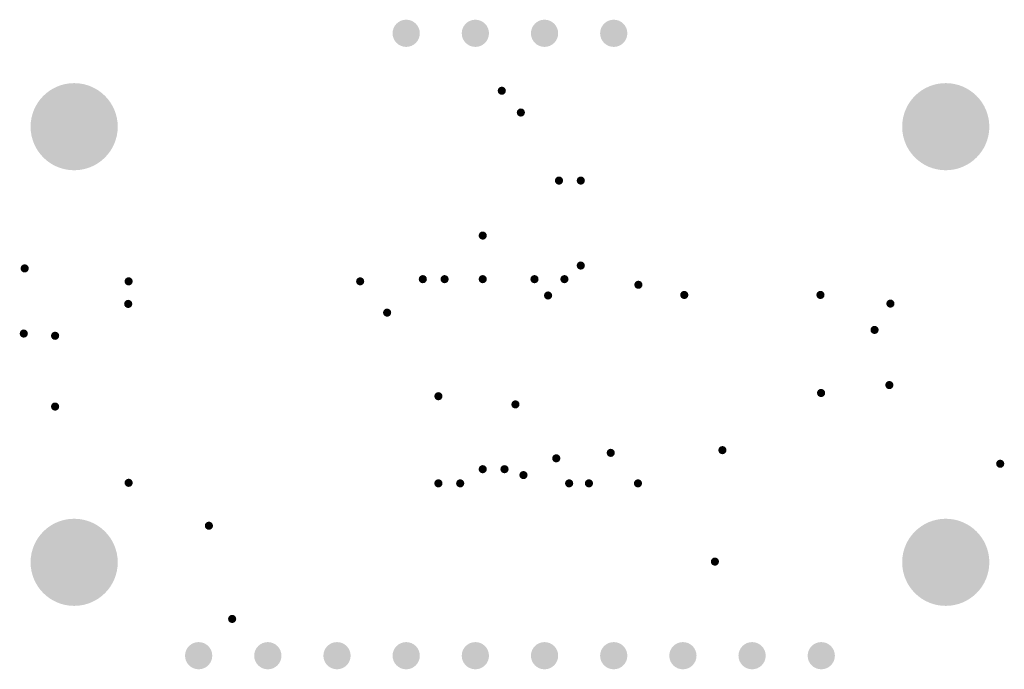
# Model space of a CAD drawing. Header units: inches. Extents: x 2.5 to 38.7, y 0.7 to 24.6.
import ezdxf

# ---------------------------------------------------------------- set-up
doc = ezdxf.new("R2010")
doc.units = ezdxf.units.IN
doc.layers.add('Pad Holes', color=156, linetype='Continuous')
doc.layers.add('Via Holes', color=16, linetype='Continuous')

# ---------------------------------------------------------------- blocks, each defined once
blk = doc.blocks.new('PIN_HEADER_2_54___VERT__1_10POS_1603')
at = {"layer": 'Pad Holes'}
h = blk.add_hatch(color=7, dxfattribs=at)
edge = h.paths.add_edge_path()
edge.add_arc((-11.43, 0), 0.5, 0, 360)
h = blk.add_hatch(color=7, dxfattribs=at)
edge = h.paths.add_edge_path()
edge.add_arc((-8.89, 0), 0.5, 0, 360)
h = blk.add_hatch(color=7, dxfattribs=at)
edge = h.paths.add_edge_path()
edge.add_arc((-6.35, 0), 0.5, 0, 360)
h = blk.add_hatch(color=7, dxfattribs=at)
edge = h.paths.add_edge_path()
edge.add_arc((-3.81, 0), 0.5, 0, 360)
h = blk.add_hatch(color=7, dxfattribs=at)
edge = h.paths.add_edge_path()
edge.add_arc((-1.27, 0), 0.5, 0, 360)
h = blk.add_hatch(color=7, dxfattribs=at)
edge = h.paths.add_edge_path()
edge.add_arc((1.27, 0), 0.5, 0, 360)
h = blk.add_hatch(color=7, dxfattribs=at)
edge = h.paths.add_edge_path()
edge.add_arc((3.81, 0), 0.5, 0, 360)
h = blk.add_hatch(color=7, dxfattribs=at)
edge = h.paths.add_edge_path()
edge.add_arc((6.35, 0), 0.5, 0, 360)
h = blk.add_hatch(color=7, dxfattribs=at)
edge = h.paths.add_edge_path()
edge.add_arc((8.89, 0), 0.5, 0, 360)
h = blk.add_hatch(color=7, dxfattribs=at)
edge = h.paths.add_edge_path()
edge.add_arc((11.43, 0), 0.5, 0, 360)
blk = doc.blocks.new('PIN_HEADER_2_54___VERT__1_4POS_F_________1_1604')
at = {"layer": 'Pad Holes'}
h = blk.add_hatch(color=7, dxfattribs=at)
edge = h.paths.add_edge_path()
edge.add_arc((-3.81, 0), 0.5, 0, 360)
h = blk.add_hatch(color=7, dxfattribs=at)
edge = h.paths.add_edge_path()
edge.add_arc((-1.27, 0), 0.5, 0, 360)
h = blk.add_hatch(color=7, dxfattribs=at)
edge = h.paths.add_edge_path()
edge.add_arc((1.27, 0), 0.5, 0, 360)
h = blk.add_hatch(color=7, dxfattribs=at)
edge = h.paths.add_edge_path()
edge.add_arc((3.81, 0), 0.5, 0, 360)

msp = doc.modelspace()

# ---------------------------------------------------------------- hatches: boundary and pattern name
at = {"layer": 'Pad Holes'}
h = msp.add_hatch(color=7, dxfattribs=at)
edge = h.paths.add_edge_path()
edge.add_arc((4.5, 20.68), 1.6, 0, 360)
h = msp.add_hatch(color=7, dxfattribs=at)
edge = h.paths.add_edge_path()
edge.add_arc((36.5, 20.68), 1.6, 0, 360)
h = msp.add_hatch(color=7, dxfattribs=at)
edge = h.paths.add_edge_path()
edge.add_arc((4.5, 4.68), 1.6, 0, 360)
h = msp.add_hatch(color=7, dxfattribs=at)
edge = h.paths.add_edge_path()
edge.add_arc((36.5, 4.68), 1.6, 0, 360)
at = {"layer": 'Via Holes'}
h = msp.add_hatch(color=7, dxfattribs=at)
edge = h.paths.add_edge_path()
edge.add_arc((20.2, 22), 0.15, 0, 360)
h = msp.add_hatch(color=7, dxfattribs=at)
edge = h.paths.add_edge_path()
edge.add_arc((20.9, 21.2), 0.15, 0, 360)
h = msp.add_hatch(color=7, dxfattribs=at)
edge = h.paths.add_edge_path()
edge.add_arc((22.3, 18.7), 0.15, 0, 360)
h = msp.add_hatch(color=7, dxfattribs=at)
edge = h.paths.add_edge_path()
edge.add_arc((23.1, 18.7), 0.15, 0, 360)
h = msp.add_hatch(color=7, dxfattribs=at)
edge = h.paths.add_edge_path()
edge.add_arc((19.5, 16.68), 0.15, 0, 360)
h = msp.add_hatch(color=7, dxfattribs=at)
edge = h.paths.add_edge_path()
edge.add_arc((2.683, 15.475), 0.15, 0, 360)
h = msp.add_hatch(color=7, dxfattribs=at)
edge = h.paths.add_edge_path()
edge.add_arc((23.1, 15.58), 0.15, 0, 360)
h = msp.add_hatch(color=7, dxfattribs=at)
edge = h.paths.add_edge_path()
edge.add_arc((17.3, 15.08), 0.15, 0, 360)
h = msp.add_hatch(color=7, dxfattribs=at)
edge = h.paths.add_edge_path()
edge.add_arc((18.1, 15.08), 0.15, 0, 360)
h = msp.add_hatch(color=7, dxfattribs=at)
edge = h.paths.add_edge_path()
edge.add_arc((19.5, 15.08), 0.15, 0, 360)
h = msp.add_hatch(color=7, dxfattribs=at)
edge = h.paths.add_edge_path()
edge.add_arc((21.4, 15.08), 0.15, 0, 360)
h = msp.add_hatch(color=7, dxfattribs=at)
edge = h.paths.add_edge_path()
edge.add_arc((22.5, 15.08), 0.15, 0, 360)
h = msp.add_hatch(color=7, dxfattribs=at)
edge = h.paths.add_edge_path()
edge.add_arc((6.5, 15), 0.15, 0, 360)
h = msp.add_hatch(color=7, dxfattribs=at)
edge = h.paths.add_edge_path()
edge.add_arc((15, 15), 0.15, 0, 360)
h = msp.add_hatch(color=7, dxfattribs=at)
edge = h.paths.add_edge_path()
edge.add_arc((25.215, 14.874), 0.15, 0, 360)
h = msp.add_hatch(color=7, dxfattribs=at)
edge = h.paths.add_edge_path()
edge.add_arc((21.9, 14.48), 0.15, 0, 360)
h = msp.add_hatch(color=7, dxfattribs=at)
edge = h.paths.add_edge_path()
edge.add_arc((26.9, 14.5), 0.15, 0, 360)
h = msp.add_hatch(color=7, dxfattribs=at)
edge = h.paths.add_edge_path()
edge.add_arc((31.9, 14.5), 0.15, 0, 360)
h = msp.add_hatch(color=7, dxfattribs=at)
edge = h.paths.add_edge_path()
edge.add_arc((6.484, 14.171), 0.15, 0, 360)
h = msp.add_hatch(color=7, dxfattribs=at)
edge = h.paths.add_edge_path()
edge.add_arc((34.468, 14.182), 0.15, 0, 360)
h = msp.add_hatch(color=7, dxfattribs=at)
edge = h.paths.add_edge_path()
edge.add_arc((15.99, 13.85), 0.15, 0, 360)
h = msp.add_hatch(color=7, dxfattribs=at)
edge = h.paths.add_edge_path()
edge.add_arc((2.65, 13.082), 0.15, 0, 360)
h = msp.add_hatch(color=7, dxfattribs=at)
edge = h.paths.add_edge_path()
edge.add_arc((3.8, 13), 0.15, 0, 360)
h = msp.add_hatch(color=7, dxfattribs=at)
edge = h.paths.add_edge_path()
edge.add_arc((33.887, 13.215), 0.15, 0, 360)
h = msp.add_hatch(color=7, dxfattribs=at)
edge = h.paths.add_edge_path()
edge.add_arc((34.43, 11.19), 0.15, 0, 360)
h = msp.add_hatch(color=7, dxfattribs=at)
edge = h.paths.add_edge_path()
edge.add_arc((17.873, 10.78), 0.15, 0, 360)
h = msp.add_hatch(color=7, dxfattribs=at)
edge = h.paths.add_edge_path()
edge.add_arc((31.923, 10.899), 0.15, 0, 360)
h = msp.add_hatch(color=7, dxfattribs=at)
edge = h.paths.add_edge_path()
edge.add_arc((3.8, 10.4), 0.15, 0, 360)
h = msp.add_hatch(color=7, dxfattribs=at)
edge = h.paths.add_edge_path()
edge.add_arc((20.7, 10.48), 0.15, 0, 360)
h = msp.add_hatch(color=7, dxfattribs=at)
edge = h.paths.add_edge_path()
edge.add_arc((24.2, 8.7), 0.15, 0, 360)
h = msp.add_hatch(color=7, dxfattribs=at)
edge = h.paths.add_edge_path()
edge.add_arc((28.3, 8.8), 0.15, 0, 360)
h = msp.add_hatch(color=7, dxfattribs=at)
edge = h.paths.add_edge_path()
edge.add_arc((22.2, 8.5), 0.15, 0, 360)
h = msp.add_hatch(color=7, dxfattribs=at)
edge = h.paths.add_edge_path()
edge.add_arc((38.5, 8.3), 0.15, 0, 360)
h = msp.add_hatch(color=7, dxfattribs=at)
edge = h.paths.add_edge_path()
edge.add_arc((19.5, 8.1), 0.15, 0, 360)
h = msp.add_hatch(color=7, dxfattribs=at)
edge = h.paths.add_edge_path()
edge.add_arc((20.3, 8.1), 0.15, 0, 360)
h = msp.add_hatch(color=7, dxfattribs=at)
edge = h.paths.add_edge_path()
edge.add_arc((20.996, 7.884), 0.15, 0, 360)
h = msp.add_hatch(color=7, dxfattribs=at)
edge = h.paths.add_edge_path()
edge.add_arc((6.5, 7.6), 0.15, 0, 360)
h = msp.add_hatch(color=7, dxfattribs=at)
edge = h.paths.add_edge_path()
edge.add_arc((17.873, 7.58), 0.15, 0, 360)
h = msp.add_hatch(color=7, dxfattribs=at)
edge = h.paths.add_edge_path()
edge.add_arc((18.673, 7.58), 0.15, 0, 360)
h = msp.add_hatch(color=7, dxfattribs=at)
edge = h.paths.add_edge_path()
edge.add_arc((22.673, 7.58), 0.15, 0, 360)
h = msp.add_hatch(color=7, dxfattribs=at)
edge = h.paths.add_edge_path()
edge.add_arc((23.4, 7.58), 0.15, 0, 360)
h = msp.add_hatch(color=7, dxfattribs=at)
edge = h.paths.add_edge_path()
edge.add_arc((25.2, 7.58), 0.15, 0, 360)
h = msp.add_hatch(color=7, dxfattribs=at)
edge = h.paths.add_edge_path()
edge.add_arc((9.447, 6.024), 0.15, 0, 360)
h = msp.add_hatch(color=7, dxfattribs=at)
edge = h.paths.add_edge_path()
edge.add_arc((28.025, 4.705), 0.15, 0, 360)
h = msp.add_hatch(color=7, dxfattribs=at)
edge = h.paths.add_edge_path()
edge.add_arc((10.3, 2.6), 0.15, 0, 360)

# ---------------------------------------------------------------- block references
for name, p in [('PIN_HEADER_2_54___VERT__1_4POS_F_________1_1604', (20.5, 24.11)), ('PIN_HEADER_2_54___VERT__1_10POS_1603', (20.5, 1.25))]:
    msp.add_blockref(name, p)

doc.saveas('drawing.dxf')
